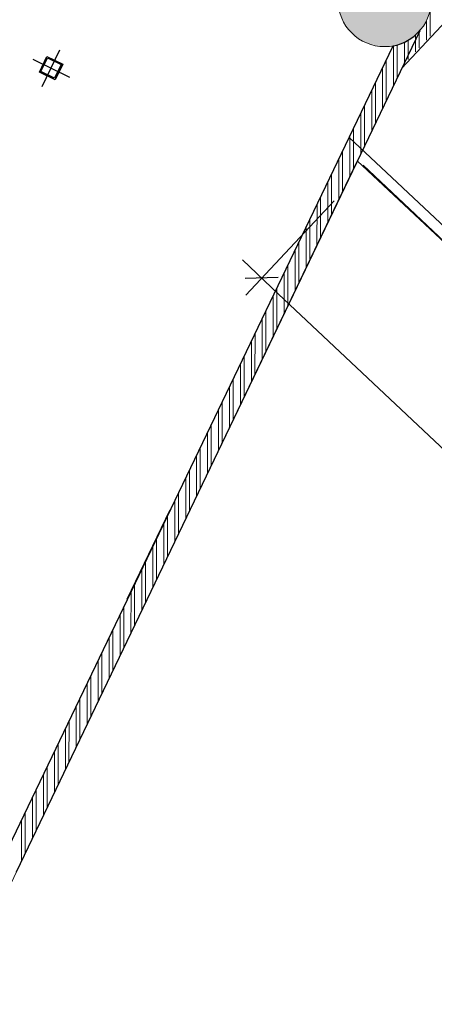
# Model space of a CAD drawing. Header units: millimetres. Extents: x 98667 to 994031, y -2704 to 533009.
# Tile 215 of 256: x 640352 to 643908, y 402738 to 411168. Entities that reach past the tile are written whole.
import ezdxf

# ---------------------------------------------------------------- set-up
doc = ezdxf.new("R2010")
doc.units = ezdxf.units.MM
doc.layers.add('0 COMMERCIAL RETAIL', color=7, linetype='Continuous', lineweight=0, true_color=0xff6bff)
doc.layers.add('A-WALL-FNSH', color=1, linetype='Continuous', lineweight=15)
doc.layers.add('A-WALL-PATT', color=5, linetype='Continuous', lineweight=15)
for name, color, linetype in [('ADIM', 9, 'Continuous'), ('EQUPIMENT', 161, 'Continuous'), ('EX WALLS', 20, 'Continuous'), ('EX-SHAD-253', 253, 'Continuous'), ('M-EQPM', 4, 'Continuous'), ('TBLK - Title Block', 7, 'Continuous')]:
    doc.layers.add(name, color=color, linetype=linetype)

msp = doc.modelspace()

# ---------------------------------------------------------------- hatches: boundary and pattern name
at = {"layer": 'EX-SHAD-253', "lineweight": 0}
h = msp.add_hatch(color=251, dxfattribs=at)
edge = h.paths.add_edge_path()
edge.add_arc((643481.7, 411337.2), 400, 0, 360)

# ---------------------------------------------------------------- linework, layer by layer
at = {"color": 251}
for p, q in [((643782.1, 411073, 0), (640322.2, 403869.6, 0)), ((643782.1, 411073, 0), (640322.2, 403869.6, 0)), ((640188.4, 403937.4, 0), (643553.6, 410943.7, 0)), ((640188.4, 403937.4, 0), (643553.6, 410943.7, 0))]:
    msp.add_line(p, q, dxfattribs=at)
at = {"color": 251, "linetype": 'ByBlock'}
msp.add_line((642572.8, 408819.4, 0), (642263.5, 409110.8, 0), dxfattribs=at)
at = {"color": 251}
msp.add_arc((643481.7, 411337.2, 0), 400, 280.34195, 318.65666, dxfattribs=at)
msp.add_arc((643481.7, 411337.2, 0), 400, 280.34195, 318.65666, dxfattribs=at)
at = {"layer": '0 COMMERCIAL RETAIL', "color": 251}
for p, q in [((643176.6, 410158.8, 0), (640321.8, 404215.3, 0)), ((648737.1, 404946.5, 0), (643176.6, 410158.8, 0)), ((643247, 409958.9, 0), (640321.9, 403869, 0)), ((648668.7, 404873.6, 0), (643247, 409958.9, 0))]:
    msp.add_line(p, q, dxfattribs=at)
at = {"layer": 'A-WALL-FNSH', "color": 251}
msp.add_line((648619.6, 404909.5, 0), (643296.1, 409923, 0), dxfattribs=at)
at = {"layer": 'A-WALL-PATT', "color": 251, "linetype": 'Continuous', "lineweight": 0}
for p, q in [((643870.8, 411026, 0), (643870.9, 411244.5, 0)), ((643870.8, 411026, 0), (643870.9, 411244.5, 0)), ((643839.5, 410992.8, 0), (643839.6, 411158.5, 0)), ((643839.5, 410992.8, 0), (643839.6, 411158.5, 0)), ((643777, 410926.3, 0), (643777.1, 411062.6, 0)), ((643777, 410926.3, 0), (643777.1, 411062.6, 0)), ((643745.8, 410893.1, 0), (643745.8, 410997.5, 0)), ((643745.8, 410893.1, 0), (643745.8, 410997.5, 0)), ((643652, 410793.5, 0), (643652, 410802.2, 0)), ((643652, 410793.5, 0), (643652, 410802.2, 0)), ((643683.2, 410826.7, 0), (643683.2, 410867.3, 0)), ((643683.2, 410826.7, 0), (643683.2, 410867.3, 0))]:
    msp.add_line(p, q, dxfattribs=at)
at = {"layer": 'A-WALL-PATT', "color": 251, "linetype": 'Continuous'}
for p, q in [((643777.1, 411062.6, 0), (643777.1, 411067.4, 0)), ((643777.1, 411062.6, 0), (643777.1, 411067.4, 0)), ((643652, 410802.2, 0), (643652, 410975.3, 0)), ((643652, 410802.2, 0), (643652, 410975.3, 0)), ((643683.2, 410867.3, 0), (643683.3, 410991.7, 0)), ((643683.2, 410867.3, 0), (643683.3, 410991.7, 0)), ((643745.8, 410997.5, 0), (643745.8, 411036.8, 0)), ((643745.8, 410997.5, 0), (643745.8, 411036.8, 0)), ((643558.2, 410606.9, 0), (643558.3, 410944.6, 0)), ((643558.2, 410606.9, 0), (643558.3, 410944.6, 0)), ((643589.4, 410672, 0), (643589.5, 410952, 0)), ((643589.4, 410672, 0), (643589.5, 410952, 0)), ((643495.6, 410476.6, 0), (643495.7, 410823.3, 0)), ((643495.6, 410476.6, 0), (643495.7, 410823.3, 0)), ((643464.4, 410411.5, 0), (643464.5, 410758.2, 0)), ((643464.4, 410411.5, 0), (643464.5, 410758.2, 0)), ((643370.5, 410216.2, 0), (643370.7, 410562.9, 0)), ((643370.5, 410216.2, 0), (643370.7, 410562.9, 0)), ((643401.8, 410281.3, 0), (643401.9, 410628, 0)), ((643401.8, 410281.3, 0), (643401.9, 410628, 0)), ((643308, 410086, 0), (643308.1, 410432.7, 0)), ((643308, 410086, 0), (643308.1, 410432.7, 0)), ((643276.7, 410020.9, 0), (643276.8, 410367.6, 0)), ((643276.7, 410020.9, 0), (643276.8, 410367.6, 0)), ((643214.2, 409890.7, 0), (643214.3, 410237.4, 0)), ((643214.2, 409890.7, 0), (643214.3, 410237.4, 0)), ((643182.9, 409825.6, 0), (643183, 410172.3, 0)), ((643182.9, 409825.6, 0), (643183, 410172.3, 0)), ((643120.4, 409695.4, 0), (643120.5, 410042.1, 0)), ((643120.4, 409695.4, 0), (643120.5, 410042.1, 0)), ((643089.1, 409630.3, 0), (643089.2, 409977, 0)), ((643089.1, 409630.3, 0), (643089.2, 409977, 0)), ((643026.6, 409500.1, 0), (643026.7, 409846.8, 0)), ((643026.6, 409500.1, 0), (643026.7, 409846.8, 0)), ((642995.3, 409435, 0), (642995.4, 409781.7, 0)), ((642995.3, 409435, 0), (642995.4, 409781.7, 0)), ((642932.8, 409304.8, 0), (642932.9, 409651.5, 0)), ((642932.8, 409304.8, 0), (642932.9, 409651.5, 0)), ((642901.5, 409239.7, 0), (642901.6, 409586.4, 0)), ((642901.5, 409239.7, 0), (642901.6, 409586.4, 0)), ((642839, 409109.5, 0), (642839.1, 409456.1, 0)), ((642839, 409109.5, 0), (642839.1, 409456.1, 0)), ((642807.7, 409044.4, 0), (642807.8, 409391, 0)), ((642807.7, 409044.4, 0), (642807.8, 409391, 0)), ((642745.1, 408914.2, 0), (642745.3, 409260.8, 0)), ((642745.1, 408914.2, 0), (642745.3, 409260.8, 0)), ((642713.9, 408849.1, 0), (642714, 409195.7, 0)), ((642713.9, 408849.1, 0), (642714, 409195.7, 0)), ((642651.3, 408718.9, 0), (642651.4, 409065.5, 0)), ((642651.3, 408718.9, 0), (642651.4, 409065.5, 0)), ((642620.1, 408653.8, 0), (642620.2, 409000.4, 0)), ((642620.1, 408653.8, 0), (642620.2, 409000.4, 0)), ((642557.5, 408523.5, 0), (642557.6, 408870.2, 0)), ((642557.5, 408523.5, 0), (642557.6, 408870.2, 0)), ((642526.3, 408458.4, 0), (642526.4, 408805.1, 0)), ((642526.3, 408458.4, 0), (642526.4, 408805.1, 0)), ((642432.4, 408263.1, 0), (642432.6, 408609.8, 0)), ((642432.4, 408263.1, 0), (642432.6, 408609.8, 0)), ((642463.7, 408328.2, 0), (642463.8, 408674.9, 0)), ((642463.7, 408328.2, 0), (642463.8, 408674.9, 0)), ((642369.9, 408132.9, 0), (642370, 408479.6, 0)), ((642369.9, 408132.9, 0), (642370, 408479.6, 0)), ((642338.6, 408067.8, 0), (642338.7, 408414.5, 0)), ((642338.6, 408067.8, 0), (642338.7, 408414.5, 0)), ((642276.1, 407937.6, 0), (642276.2, 408284.3, 0)), ((642276.1, 407937.6, 0), (642276.2, 408284.3, 0)), ((642244.8, 407872.5, 0), (642244.9, 408219.2, 0)), ((642244.8, 407872.5, 0), (642244.9, 408219.2, 0)), ((642151, 407677.2, 0), (642151.1, 408023.9, 0)), ((642151, 407677.2, 0), (642151.1, 408023.9, 0)), ((642182.3, 407742.3, 0), (642182.4, 408089, 0)), ((642182.3, 407742.3, 0), (642182.4, 408089, 0)), ((642088.5, 407547, 0), (642088.6, 407893.7, 0)), ((642088.5, 407547, 0), (642088.6, 407893.7, 0)), ((642057.2, 407481.9, 0), (642057.3, 407828.6, 0)), ((642057.2, 407481.9, 0), (642057.3, 407828.6, 0)), ((641994.7, 407351.7, 0), (641994.8, 407698.4, 0)), ((641994.7, 407351.7, 0), (641994.8, 407698.4, 0)), ((641963.4, 407286.6, 0), (641963.5, 407633.3, 0)), ((641963.4, 407286.6, 0), (641963.5, 407633.3, 0)), ((641869.6, 407091.3, 0), (641869.7, 407437.9, 0)), ((641869.6, 407091.3, 0), (641869.7, 407437.9, 0)), ((641900.9, 407156.4, 0), (641901, 407503, 0)), ((641900.9, 407156.4, 0), (641901, 407503, 0)), ((641807.1, 406961.1, 0), (641807.2, 407307.7, 0)), ((641807.1, 406961.1, 0), (641807.2, 407307.7, 0)), ((641775.8, 406896, 0), (641775.9, 407242.6, 0)), ((641775.8, 406896, 0), (641775.9, 407242.6, 0)), ((641713.2, 406765.7, 0), (641713.3, 407112.4, 0)), ((641713.2, 406765.7, 0), (641713.3, 407112.4, 0)), ((641682, 406700.6, 0), (641682.1, 407047.3, 0)), ((641682, 406700.6, 0), (641682.1, 407047.3, 0)), ((641588.2, 406505.3, 0), (641588.3, 406852, 0)), ((641588.2, 406505.3, 0), (641588.3, 406852, 0)), ((641619.4, 406570.4, 0), (641619.5, 406917.1, 0)), ((641619.4, 406570.4, 0), (641619.5, 406917.1, 0)), ((641525.6, 406375.1, 0), (641525.7, 406721.8, 0)), ((641525.6, 406375.1, 0), (641525.7, 406721.8, 0)), ((641494.4, 406310, 0), (641494.5, 406656.7, 0)), ((641494.4, 406310, 0), (641494.5, 406656.7, 0)), ((641431.8, 406179.8, 0), (641431.9, 406526.5, 0)), ((641431.8, 406179.8, 0), (641431.9, 406526.5, 0)), ((641400.5, 406114.7, 0), (641400.6, 406461.4, 0)), ((641400.5, 406114.7, 0), (641400.6, 406461.4, 0)), ((641338, 405984.5, 0), (641338.1, 406331.2, 0)), ((641338, 405984.5, 0), (641338.1, 406331.2, 0)), ((641306.7, 405919.4, 0), (641306.8, 406266.1, 0)), ((641306.7, 405919.4, 0), (641306.8, 406266.1, 0)), ((641244.2, 405789.2, 0), (641244.3, 406135.9, 0)), ((641244.2, 405789.2, 0), (641244.3, 406135.9, 0)), ((641212.9, 405724.1, 0), (641213, 406070.8, 0)), ((641212.9, 405724.1, 0), (641213, 406070.8, 0)), ((641150.4, 405593.9, 0), (641150.5, 405940.6, 0)), ((641150.4, 405593.9, 0), (641150.5, 405940.6, 0)), ((641119.1, 405528.8, 0), (641119.2, 405875.5, 0)), ((641119.1, 405528.8, 0), (641119.2, 405875.5, 0)), ((641056.6, 405398.6, 0), (641056.7, 405745.3, 0)), ((641056.6, 405398.6, 0), (641056.7, 405745.3, 0)), ((641025.3, 405333.5, 0), (641025.4, 405680.1, 0)), ((641025.3, 405333.5, 0), (641025.4, 405680.1, 0)), ((640962.8, 405203.3, 0), (640962.9, 405549.9, 0)), ((640962.8, 405203.3, 0), (640962.9, 405549.9, 0)), ((640931.5, 405138.2, 0), (640931.6, 405484.8, 0)), ((640931.5, 405138.2, 0), (640931.6, 405484.8, 0)), ((640869, 405008, 0), (640869.1, 405354.6, 0)), ((640869, 405008, 0), (640869.1, 405354.6, 0)), ((640837.7, 404942.9, 0), (640837.8, 405289.5, 0)), ((640837.7, 404942.9, 0), (640837.8, 405289.5, 0)), ((640775.1, 404812.6, 0), (640775.2, 405159.3, 0)), ((640775.1, 404812.6, 0), (640775.2, 405159.3, 0)), ((640743.9, 404747.5, 0), (640744, 405094.2, 0)), ((640743.9, 404747.5, 0), (640744, 405094.2, 0)), ((640650.1, 404552.2, 0), (640650.2, 404898.9, 0)), ((640650.1, 404552.2, 0), (640650.2, 404898.9, 0)), ((640681.3, 404617.3, 0), (640681.4, 404964, 0)), ((640681.3, 404617.3, 0), (640681.4, 404964, 0)), ((640587.5, 404422, 0), (640587.6, 404768.7, 0)), ((640587.5, 404422, 0), (640587.6, 404768.7, 0)), ((640556.3, 404356.9, 0), (640556.4, 404703.6, 0)), ((640556.3, 404356.9, 0), (640556.4, 404703.6, 0)), ((640493.7, 404226.7, 0), (640493.8, 404573.4, 0)), ((640493.7, 404226.7, 0), (640493.8, 404573.4, 0)), ((640462.4, 404161.6, 0), (640462.5, 404508.3, 0)), ((640462.4, 404161.6, 0), (640462.5, 404508.3, 0)), ((640368.6, 403966.3, 0), (640368.7, 404313, 0)), ((640368.6, 403966.3, 0), (640368.7, 404313, 0)), ((640399.9, 404031.4, 0), (640400, 404378.1, 0)), ((640399.9, 404031.4, 0), (640400, 404378.1, 0))]:
    msp.add_line(p, q, dxfattribs=at)
at = {"layer": 'ADIM', "color": 251, "linetype": 'ByBlock'}
msp.add_line((642568.6, 408960.8, 0), (642285.9, 408952.3, 0), dxfattribs=at)
at = {"layer": 'EQUPIMENT', "color": 251, "lineweight": 0, "ltscale": 200}
msp.add_line((641640, 406971.7, 0), (641272.1, 406205.6, 0), dxfattribs=at)
msp.add_line((641640, 406971.7, 0), (641272.1, 406205.6, 0), dxfattribs=at)
at = {"layer": 'EX WALLS', "color": 251, "lineweight": 0}
for p, q in [((643628.1, 410752.4, 0), (647014.5, 414366.1, 0.2)), ((643628.1, 410752.4, 0), (647014.5, 414366.1, 0.2)), ((639778.7, 402738, 0), (643782.1, 411073, 0)), ((639778.7, 402738, 0), (643782.1, 411073, 0)), ((640188.1, 403936.9, 0), (643553.6, 410943.7, 0)), ((640188.1, 403936.9, 0), (643553.6, 410943.7, 0))]:
    msp.add_line(p, q, dxfattribs=at)
msp.add_circle((643481.7, 411337.2, 0), 400, dxfattribs=at)
at = {"layer": 'M-EQPM', "color": 251}
for p, q in [((640545.1, 410595.8, 0), (640697.6, 410910.8, 0)), ((640545.1, 410595.8, 0), (640697.6, 410910.8, 0)), ((640463.8, 410829.6, 0), (640778.8, 410677, 0)), ((640463.8, 410829.6, 0), (640778.8, 410677, 0)), ((640521.1, 410718.5, 0), (640586.5, 410853.5, 0)), ((640521.1, 410718.5, 0), (640586.5, 410853.5, 0)), ((640534.5, 410723.1, 0), (640591.2, 410840.1, 0)), ((640534.5, 410723.1, 0), (640591.2, 410840.1, 0)), ((640586.5, 410853.5, 0), (640721.5, 410788.1, 0)), ((640586.5, 410853.5, 0), (640721.5, 410788.1, 0)), ((640591.2, 410840.1, 0), (640708.2, 410783.5, 0)), ((640591.2, 410840.1, 0), (640708.2, 410783.5, 0)), ((640656.1, 410653.1, 0), (640521.1, 410718.5, 0)), ((640656.1, 410653.1, 0), (640521.1, 410718.5, 0)), ((640651.5, 410666.5, 0), (640534.5, 410723.1, 0)), ((640651.5, 410666.5, 0), (640534.5, 410723.1, 0)), ((640708.2, 410783.5, 0), (640651.5, 410666.5, 0)), ((640708.2, 410783.5, 0), (640651.5, 410666.5, 0)), ((640721.5, 410788.1, 0), (640656.1, 410653.1, 0)), ((640721.5, 410788.1, 0), (640656.1, 410653.1, 0))]:
    msp.add_line(p, q, dxfattribs=at)
at = {"layer": 'TBLK - Title Block', "color": 251}
for p, q in [((643049, 409616.7, 0), (642290.1, 408810.9, 0)), ((647605.2, 404080.1, 0), (642572.8, 408819.4, 0))]:
    msp.add_line(p, q, dxfattribs=at)

doc.saveas('drawing.dxf')
